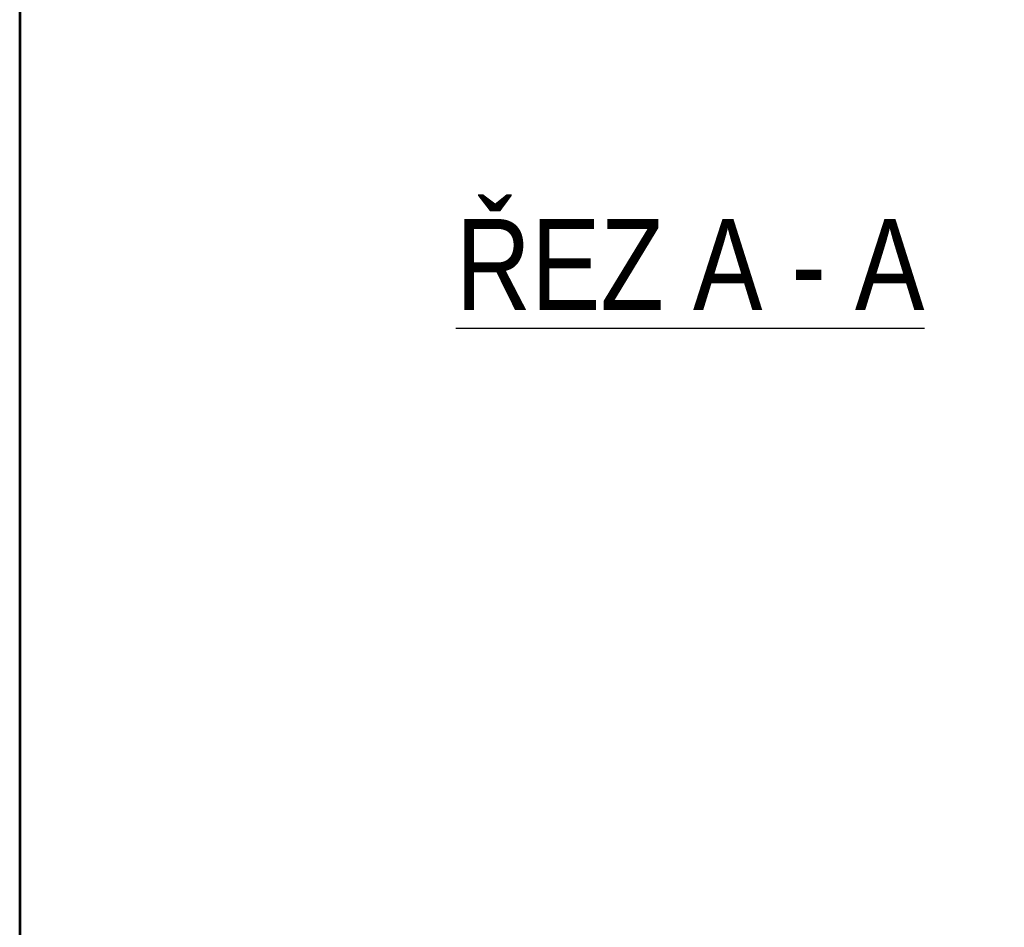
# Model space of a CAD drawing. Header units: millimetres. Extents: x 1 to 417021, y 3 to 99846.
# Tile 15 of 53: x 326660 to 327418, y 90052 to 90751. Entities that reach past the tile are written whole.
import ezdxf
from ezdxf.enums import TextEntityAlignment as Align

# ---------------------------------------------------------------- set-up
doc = ezdxf.new("R2010")
doc.units = ezdxf.units.MM
doc.layers.add('AS-Ramecek', color=9, linetype='Continuous')
doc.layers.add('AS-Text', color=7, linetype='Continuous')
doc.styles.add('arial', font='arial.ttf')
doc.styles.add('ROMANS', font='ARIALN.TTF')

# ---------------------------------------------------------------- blocks, each defined once
blk = doc.blocks.new('AS ram S A4')
at = {"layer": 'AS-Ramecek', "lineweight": 53}
blk.add_line((0, 297), (0, 0), dxfattribs=at)
at = {"layer": 'AS-Ramecek', "style": 'arial', "flags": 2}
blk.add_attdef('FIRMA', (16.618, 281.456), '', height=5, dxfattribs=at)
at = {"layer": 'AS-Ramecek', "style": 'arial', "flags": 4}
blk.add_attdef('NAZEV_VYROBKU', text='', height=3, dxfattribs=at).set_placement((200.815, 274.895), align=Align.RIGHT)
for tag, p in [('TYP', (92.608, 55.208)), ('JMENOVITA_VELIKOST', (92.608, 47.208)), ('ROZMER', (92.608, 39.208)), ('VYSKA', (92.608, 31.208)), ('VSTUP', (92.608, 23.208)), ('HMOTNOST', (92.608, 15.208))]:
    blk.add_attdef(tag, text='', height=2.5, dxfattribs=at).set_placement(p, align=Align.MIDDLE_LEFT)

msp = doc.modelspace()

# ---------------------------------------------------------------- block references
at = {"layer": 'AS-Ramecek', "xscale": 25, "yscale": 25}
msp.add_blockref('AS ram S A4', (326659.803, 84024.975), dxfattribs=at)

# ---------------------------------------------------------------- texts
at = {"layer": 'AS-Text', "linetype": 'Continuous', "style": 'ROMANS'}
msp.add_text('%%uŘEZ A - A', height=70, dxfattribs=at).set_placement((326995.73, 90527.643))

doc.saveas('drawing.dxf')
